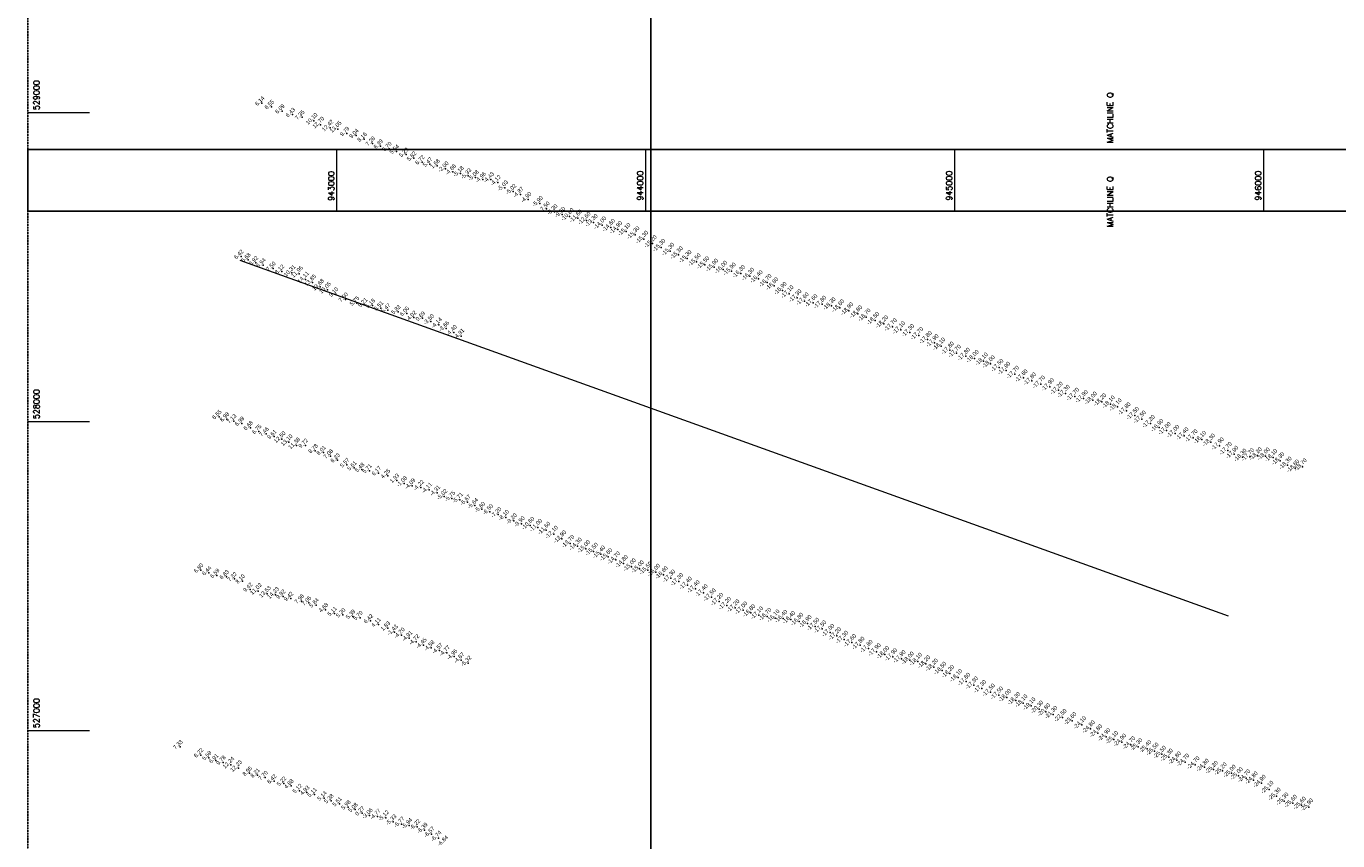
# Model space of a CAD drawing. Header units: feet. Extents: x 923032 to 950902, y 470215 to 606658.
# Tile 15 of 66: x 941995 to 946240, y 526644 to 529280. Entities that reach past the tile are written whole.
import ezdxf
from ezdxf.enums import TextEntityAlignment as Align

# ---------------------------------------------------------------- set-up
doc = ezdxf.new("R2010")
doc.units = ezdxf.units.FT
doc.header["$MEASUREMENT"] = 0
doc.header["$XCLIPFRAME"] = 0
doc.header["$PDSIZE"] = 100
doc.linetypes.add('DASHED', pattern=[0.75, 0.5, -0.25])
doc.linetypes.add('DASHED2', pattern=[0.375, 0.25, -0.125])
doc.layers.add('ALIGNSPACE-24x36', color=1, linetype='DASHED2', plot=False)
for name, color, linetype in [('ELEV8', 7, 'Continuous'), ('GRID-LABELS-X', 7, 'Continuous'), ('GRID-LABELS-Y', 7, 'Continuous'), ('GRID-TICKS-X', 7, 'Continuous'), ('GRID-TICKS-Y', 7, 'Continuous'), ('MATCHLINE', 7, 'DASHED'), ('POINTS8', 7, 'Continuous'), ('STRING', 7, 'Continuous')]:
    doc.layers.add(name, color=color, linetype=linetype)
doc.layers.add('MrSID', color=251, linetype='Continuous', transparency=0.2)
doc.styles.add('MM-STANDARD', font='txt', dxfattribs={"height": 1})
doc.styles.get("Standard").update_dxf_attribs({"font": 'simplex.shx'})
picture_1 = doc.add_image_def('image4.sid', size_in_pixel=(6320, 6970))
picture_2 = doc.add_image_def('image6.sid', size_in_pixel=(6316, 6967))

msp = doc.modelspace()

# ---------------------------------------------------------------- linework, layer by layer
at = {"layer": 'ALIGNSPACE-24x36'}
for points in [[(942000, 532937), (948900.2, 532937), (948900.2, 528681.2), (942000, 528681.2)], [(942000, 528881.2), (948900.2, 528881.2), (948900.2, 524625.3), (942000, 524625.3)]]:
    msp.add_lwpolyline(points, close=True, dxfattribs=at)
at = {"layer": 'GRID-TICKS-X', "const_width": 4, "flags": 128}
for points in [[(943000, 528881.2), (943000, 528681.2)], [(944000, 528881.2), (944000, 528681.2)], [(945000, 528881.2), (945000, 528681.2)], [(946000, 528881.2), (946000, 528681.2)]]:
    msp.add_lwpolyline(points, dxfattribs=at)
at = {"layer": 'GRID-TICKS-Y', "const_width": 4, "flags": 128}
for points in [[(942000, 529000), (942200, 529000)], [(942000, 528000), (942200, 528000)], [(942000, 527000), (942200, 527000)]]:
    msp.add_lwpolyline(points, dxfattribs=at)
at = {"layer": 'MATCHLINE'}
for p, q in [((942000, 528881.2), (948000, 528881.2)), ((942000, 528681.2), (948000, 528681.2))]:
    msp.add_line(p, q, dxfattribs=at)
at = {"layer": 'POINTS8', "color": 250, "linetype": 'Continuous', "lineweight": 0, "transparency": 33554687}
for p in [(942758, 529031, 6.1), (942788.9, 529019.3, 6.5), (942823.1, 529005.5, 6.1), (942857.2, 528993.9, 6.4), (942887.6, 528985.9, 7.3), (942926.1, 528973.5, 10.1), (942947.5, 528961.5, 12.7), (942978.2, 528951.8, 12.4), (943003.8, 528947.4, 13), (943032.6, 528932.6, 9.8), (943062.9, 528926, 9), (943089.1, 528914.5, 8.2), (943116.1, 528901.1, 7.3), (943141.7, 528892, 6.4), (943169.5, 528883.8, 5.7), (943193.8, 528875, 5.5), (943224.4, 528864.8, 5.3), (943249.3, 528852.6, 5.8), (943276.2, 528840.6, 6.7), (943301.3, 528833.6, 5.5), (943325.3, 528828.3, 1.7), (943351.9, 528818.3, -2), (943375.8, 528809.1, -4.7), (943400.7, 528803, -5.2), (943425.6, 528795.9, -5.3), (943449.4, 528790.2, -5.1), (943472.8, 528784.2, -5), (943498.9, 528784.1, -4.4), (943521.4, 528774.3, -4.1), (943544.2, 528757.2, -5), (943571, 528745.7, -5), (943594.8, 528735.8, -4.9), (943619.8, 528719.5, -4.9), (943657, 528706.5, -5.9), (943679.1, 528688.7, -7.5), (943704.4, 528679.9, -8.3), (943729.5, 528671.3, -9.5), (943753.5, 528663.9, -10.8), (943780.3, 528658.7, -11.6), (943807.9, 528651.9, -12.6), (943830.8, 528644.7, -13.3), (943858.6, 528636.6, -14), (943886.7, 528628.9, -14.6), (943910, 528622, -14.9), (943936.8, 528615.5, -15.1), (943966, 528604.9, -15.3), (943994.3, 528590.5, -15.3), (942690.1, 528534.7, 6.4), (944021.8, 528576.4, -15.2), (944049.7, 528564.1, -15.3), (944078.9, 528551.6, -15.3), (944106.4, 528539.9, -15.3), (942713.1, 528524.5, 6.7), (942737.7, 528514.2, 6.9), (942762, 528507.1, 6.9), (942794.3, 528496.1, 7.5), (944134.5, 528528.3, -15.3), (944164.2, 528517.1, -15.5), (944191.8, 528507.9, -15.5), (944221, 528500, -15.9), (944250.2, 528493.3, -16), (942821.8, 528486.5, 8.1), (942854.8, 528481.9, 10.3), (942878.6, 528478.8, 12), (942899, 528460.7, 14.1), (942921.4, 528451.1, 13.8), (944277.7, 528487.4, -15.9), (944307.6, 528479.4, -16.3), (944337.5, 528470.7, -16.3), (944364.8, 528462.9, -16.4), (944393.6, 528450.4, -16.7), (942946.7, 528436.8, 13.7), (942969.6, 528426.7, 10), (942996.9, 528412.9, 9.1), (944415.5, 528439.7, -16.8), (944442.3, 528424.9, -16.9), (944464.7, 528413.6, -17.1), (943028.5, 528396.1, 7.5), (943064.5, 528383.8, 5.7), (943091.2, 528378.6, 5.2), (943115.9, 528376.2, 5.2), (943142.6, 528368.1, 5.5), (944490.4, 528400.7, -17.3), (944513.9, 528390.8, -17.6), (944542.2, 528385.3, -17.6), (944570.7, 528380.1, -17.8), (944600.8, 528375.2, -18.3), (944628.8, 528368.2, -18.6), (943165.6, 528361.2, 5.5), (943198.9, 528356.2, 5.8), (943226.3, 528350.7, 6.1), (943249.8, 528337.2, 4), (943277.8, 528334.8, 0.7), (943304.5, 528324.3, -3.5), (944657.8, 528358.5, -18.9), (944686.9, 528349, -18.8), (944714, 528338.8, -18.7), (944742.2, 528327.6, -18.5), (943330.2, 528313.2, -4.1), (943353.9, 528302.1, -3.7), (943378.6, 528288.8, -4.4), (944770.9, 528316.8, -18.2), (944799, 528306.8, -17.7), (944825.8, 528297.5, -17.1), (944855.1, 528288.4, -17.3), (943402.5, 528277.5, -4.9), (944884.2, 528279, -17.7), (944912.2, 528266, -17.8), (944934.3, 528255.9, -17.9), (944955.7, 528244.7, -18.1), (944983.8, 528231.6, -17.8), (945006.1, 528221.8, -17.7), (945035.8, 528211.9, -17.8), (945064.1, 528204.7, -18), (945093.6, 528196.2, -18.1), (945116.1, 528187.3, -18), (945144.2, 528175.9, -17.5), (945166.3, 528166.4, -17.9), (945194.6, 528153.6, -17.7), (945222.2, 528142.3, -17.6), (945249.6, 528132, -17.8), (945278.8, 528121.6, -17.7), (945307.8, 528113.2, -17.9), (945336.1, 528101.9, -17.2), (945358.9, 528091.9, -17.3), (945388.6, 528082.2, -17.7), (945417.1, 528075.2, -17.9), (945446.8, 528069.8, -18), (945476.6, 528064.4, -18.2), (945504.4, 528057.2, -18.1), (945526.8, 528048.2, -18.1), (945555.6, 528035.3, -17.8), (942619, 528016.1, 6.5), (942643.8, 528008.8, 9), (942667.2, 528002.4, 7.1), (942692.6, 527994.7, 7), (945582.7, 528020.5, -17.5), (945605.2, 528008.6, -17.5), (945634.2, 527994.2, -17.2), (942720.7, 527980.6, 6.7), (942748.2, 527968.8, 6.8), (942771.8, 527960.8, 7.5), (942797.4, 527952.2, 9.6), (942822.7, 527943.5, 12.5), (945661.8, 527981.3, -16.9), (945685.6, 527971.4, -17), (945713.2, 527962.3, -17), (945743.2, 527954.2, -17.4), (945772.4, 527948, -17.7), (945800.3, 527942.8, -18.1), (942845.2, 527933.7, 13.1), (942869.5, 527923.4, 11.4), (942898.7, 527923.6, 9.7), (942930.6, 527906.2, 8.8), (942956.8, 527900.9, 8), (945829, 527933.9, -18.3), (945857.5, 527922.2, -17.9), (945883.6, 527906.7, -17.7), (942979.9, 527889.1, 7.1), (943002.2, 527875.9, 6.2), (943033.1, 527860.1, 5.6), (945904.5, 527894.7, -17.9), (945931, 527885.1, -18.3), (945955.3, 527886.5, -17.7), (945980.6, 527889.3, -18.2), (946006.3, 527889, -18), (946030.3, 527884.2, -18.1), (946053, 527873.7, -18.3), (946077.1, 527859.5, -18.3), (943056.4, 527850.7, 5.6), (943081.4, 527845.1, 5.5), (943105.8, 527841.4, 5.7), (943135.6, 527834.1, 6.2), (943164.8, 527825.2, 4.3), (946101.5, 527850, -18.6), (946125.7, 527853.9, -18.7), (943194.4, 527810.1, 1.9), (943217.7, 527799.7, -1.1), (943244, 527792.3, -4.1), (943272.2, 527787.6, -4.2), (943298.7, 527779.2, -4.1), (943325, 527770.1, -4.3), (943347.6, 527757.9, -5), (943373, 527752, -5.8), (943398.6, 527747, -5.7), (943423.5, 527739.7, -5.7), (943447.3, 527729.1, -5.6), (943470.1, 527716.6, -5.6), (943495.9, 527709, -6.5), (943522.6, 527699.6, -7.2), (943547.3, 527690.6, -8.1), (943572.8, 527679.3, -9.2), (943598.3, 527669.9, -9.9), (943625.9, 527664.3, -10.6), (943651, 527658, -11), (943677.8, 527648.7, -11.6), (943702.2, 527635.7, -12.1), (943728.8, 527620.8, -12.9), (943755.2, 527605.8, -13.7), (943779.3, 527597.4, -14.3), (943805.9, 527589.2, -15), (943831.5, 527580.6, -15.5), (943855.1, 527571.6, -15.4), (943878.1, 527563.1, -15.6), (942560.1, 527519.4, 6.8), (943903.2, 527552.7, -14.7), (943928.5, 527541.3, -14.8), (943954.5, 527530.2, -15), (943980.4, 527524, -15), (944006.3, 527519.4, -15.5), (942586.2, 527510.9, 6.4), (942612.4, 527502.7, 6.6), (942643.1, 527498.1, 6.8), (942668.8, 527491.3, 7.3), (942694.8, 527484.2, 8.1), (944032.6, 527512.8, -16), (944057.8, 527505, -16.6), (944081.7, 527493.8, -17.3), (944107.3, 527482.6, -17.3), (942719.6, 527457.3, 9.4), (942745.8, 527452.1, 11), (942775, 527443, 13.5), (942801.4, 527439.4, 14.2), (942826.1, 527434.9, 9.9), (944135.7, 527471.1, -17.4), (944160.9, 527459.7, -17.4), (944187, 527446.7, -17.4), (944213.2, 527432.8, -17.5), (942851.1, 527427.6, 9.4), (942886, 527419.6, 8), (942909.3, 527413.5, 7.1), (942933.7, 527406.9, 5.8), (942964.1, 527391.7, 4.7), (944237.2, 527418.7, -17.2), (944262.6, 527405.6, -17.2), (944289.7, 527397.3, -17.2), (944315.3, 527390.4, -17), (942992.5, 527379.8, 5.1), (943020.1, 527374.7, 5.3), (943052, 527370, 5.4), (943075.8, 527365.8, 5.7), (943109.4, 527355.6, 6.4), (944340.7, 527381.6, -16.8), (944366.4, 527374.5, -17.1), (944392.9, 527369.8, -16.7), (944419.4, 527364.7, -16.1), (944444.8, 527363.4, -16.4), (944470.1, 527359.9, -16.4), (944496.4, 527354.1, -16.8), (944523.3, 527346.9, -16.9), (943134.9, 527343.7, 4.1), (943164.8, 527331.8, 1.8), (943187.3, 527319.2, -1.4), (943209.8, 527309.6, -4.2), (944548.5, 527337.9, -17.5), (944570.9, 527329.3, -17.5), (944596.8, 527317.9, -17), (944618.7, 527307.2, -17.2), (943234.7, 527299.3, -4.9), (943257.3, 527287.6, -4.7), (943280.6, 527276.6, -4.4), (943306, 527268, -4.6), (944641.8, 527295.8, -17.3), (944667.5, 527285.2, -17.6), (944694.5, 527276.5, -17.8), (944720.6, 527266.5, -17.8), (943332.7, 527259.3, -4.6), (943356.3, 527251.8, -4.8), (943380, 527239.8, -5), (943402.9, 527228.9, -4.7), (943425.7, 527218.5, -5.3), (944747.1, 527255.5, -17.9), (944774.2, 527246.5, -18), (944800.1, 527239.3, -17.9), (944827.5, 527233.2, -17.9), (944854.5, 527228.3, -18), (944880.5, 527224.6, -18.1), (944907, 527216.1, -18.2), (944932.2, 527205.9, -18.2), (944959.3, 527195.5, -18.5), (944984.7, 527185.3, -18.2), (945010.8, 527171.8, -18.1), (945036.7, 527159.8, -17.8), (945061.9, 527148, -17.3), (945088.3, 527136.2, -17.3), (945116.4, 527124.9, -17.5), (945143, 527115.3, -17.5), (945168.7, 527107.3, -18), (945197.9, 527097.5, -18.3), (945221.9, 527089.7, -18.1), (945247.7, 527080.1, -19.1), (945273.1, 527069.7, -20.3), (945295.4, 527060.7, -20.8), (945318.6, 527052.5, -21.3), (945348.6, 527042.8, -22.5), (945380.3, 527032.6, -23.6), (945411.8, 527019.3, -24.1), (945439.8, 527005.9, -24.8), (945463.7, 526992.7, -24.8), (945490.1, 526980.4, -24.9), (945515.5, 526971.2, -25.1), (942493.2, 526948, 7.3), (945541.1, 526962.9, -24.9), (945570.6, 526954, -24.7), (945593.9, 526948.3, -25.3), (945623, 526941.8, -25.4), (945646.5, 526933.8, -25.5), (945670.3, 526923.8, -25.5), (942560.1, 526921.3, 6.2), (942586.3, 526912.5, 5.6), (942608.8, 526903.5, 6.9), (942632.3, 526897.6, 9.8), (942656.8, 526889.6, 12.2), (945692.6, 526914.5, -25.3), (945718.8, 526905.2, -24.8), (945745.5, 526898.3, -24.7), (945778.8, 526889.5, -24.7), (945808.7, 526881.8, -24.8), (942681.6, 526878.9, 12.2), (942717.8, 526862.2, 9), (942743.1, 526856.4, 8.2), (942768.8, 526848.2, 7.7), (942797, 526836.8, 6.4), (945838.2, 526874.9, -25.2), (945866.8, 526869.8, -25.2), (945896, 526862.3, -25), (945918.8, 526854.3, -25), (945943.2, 526847, -24.7), (945967.1, 526840.5, -24.8), (942828.6, 526829.4, 5.2), (942852.2, 526821.3, 4.9), (942879.9, 526806, 5.1), (942903.7, 526800.2, 4.9), (945993.1, 526829.9, -24.9), (946018.1, 526810.3, -25.1), (942927.6, 526793.5, 5.1), (942959.5, 526782.1, 5.1), (942981.8, 526773.1, 5.4), (943008.6, 526763.4, 5.5), (943036.9, 526752.9, 6), (946041.5, 526788.1, -25.3), (946066.7, 526772.4, -25.3), (946094, 526765.1, -25.6), (946122.9, 526758.9, -25.6), (946146.4, 526753.2, -25.9), (943059.7, 526744.7, 5.1), (943081.8, 526733.5, 0.3), (943106, 526725.3, -3.1), (943131.6, 526723, -4.8), (943158.7, 526718.4, -5.1), (943183, 526704.8, -5.3), (943209.1, 526697.2, -5.8), (943234.2, 526693.1, -5.9), (943260.2, 526689.3, -6.2), (943283.8, 526678.3, -6.4), (943306.3, 526665.2, -6.6), (943328.8, 526652, -6.7)]:
    msp.add_point(p, dxfattribs=at)
at = {"layer": 'STRING', "color": 250, "linetype": 'Continuous', "lineweight": 15, "transparency": 33554687}
msp.add_polyline3d([(942686.1, 528523.4, 0), (945885.2, 527372.4, 6.6)], dxfattribs=at)

# ---------------------------------------------------------------- texts
at = {"layer": 'ELEV8', "color": 18, "true_color": 0x000000, "transparency": 33554687, "style": 'MM-STANDARD'}
for s, p in [('6.14', (942758, 529031, 6.1)), ('6.55', (942788.9, 529019.3, 6.5)), ('6.09', (942823.1, 529005.5, 6.1)), ('6.43', (942857.2, 528993.9, 6.4)), ('7.35', (942887.6, 528985.9, 7.3)), ('10.10', (942926.1, 528973.5, 10.1)), ('12.70', (942947.5, 528961.5, 12.7)), ('12.42', (942978.2, 528951.8, 12.4)), ('13.05', (943003.8, 528947.4, 13)), ('9.79', (943032.6, 528932.6, 9.8)), ('9.04', (943062.9, 528926, 9)), ('8.16', (943089.1, 528914.5, 8.2)), ('7.28', (943116.1, 528901.1, 7.3)), ('6.39', (943141.7, 528892, 6.4)), ('5.70', (943169.5, 528883.8, 5.7)), ('5.54', (943193.8, 528875, 5.5)), ('5.29', (943224.4, 528864.8, 5.3)), ('5.82', (943249.3, 528852.6, 5.8)), ('6.72', (943276.2, 528840.6, 6.7)), ('5.47', (943301.3, 528833.6, 5.5)), ('1.68', (943325.3, 528828.3, 1.7)), ('-2.00', (943351.9, 528818.3, -2)), ('-4.68', (943375.8, 528809.1, -4.7)), ('-5.18', (943400.7, 528803, -5.2)), ('-5.33', (943425.6, 528795.9, -5.3)), ('-5.08', (943449.4, 528790.2, -5.1)), ('-4.96', (943472.8, 528784.2, -5)), ('-4.43', (943498.9, 528784.1, -4.4)), ('-4.12', (943521.4, 528774.3, -4.1)), ('-5.03', (943544.2, 528757.2, -5)), ('-5.02', (943571, 528745.7, -5)), ('-4.87', (943594.8, 528735.8, -4.9)), ('-4.90', (943619.8, 528719.5, -4.9)), ('-5.90', (943657, 528706.5, -5.9)), ('-7.50', (943679.1, 528688.7, -7.5)), ('-8.30', (943704.4, 528679.9, -8.3)), ('-9.50', (943729.5, 528671.3, -9.5)), ('-10.80', (943753.5, 528663.9, -10.8)), ('-11.60', (943780.3, 528658.7, -11.6)), ('-12.60', (943807.9, 528651.9, -12.6)), ('-13.30', (943830.8, 528644.7, -13.3)), ('-14.00', (943858.6, 528636.6, -14)), ('-14.60', (943886.7, 528628.9, -14.6)), ('-14.90', (943910, 528622, -14.9)), ('-15.10', (943936.8, 528615.5, -15.1)), ('-15.30', (943966, 528604.9, -15.3)), ('-15.30', (943994.3, 528590.5, -15.3)), ('-15.20', (944021.8, 528576.4, -15.2)), ('-15.30', (944049.7, 528564.1, -15.3)), ('-15.30', (944078.9, 528551.6, -15.3)), ('6.42', (942690.1, 528534.7, 6.4)), ('6.68', (942713.1, 528524.5, 6.7)), ('6.92', (942737.7, 528514.2, 6.9)), ('-15.30', (944106.4, 528539.9, -15.3)), ('-15.30', (944134.5, 528528.3, -15.3)), ('-15.50', (944164.2, 528517.1, -15.5)), ('-15.50', (944191.8, 528507.9, -15.5)), ('6.94', (942762, 528507.1, 6.9)), ('7.50', (942794.3, 528496.1, 7.5)), ('8.12', (942821.8, 528486.5, 8.1)), ('10.31', (942854.8, 528481.9, 10.3)), ('11.96', (942878.6, 528478.8, 12)), ('-15.90', (944221, 528500, -15.9)), ('-16.00', (944250.2, 528493.3, -16)), ('-15.90', (944277.7, 528487.4, -15.9)), ('-16.30', (944307.6, 528479.4, -16.3)), ('-16.30', (944337.5, 528470.7, -16.3)), ('14.11', (942899, 528460.7, 14.1)), ('13.85', (942921.4, 528451.1, 13.8)), ('13.68', (942946.7, 528436.8, 13.7)), ('10.05', (942969.6, 528426.7, 10)), ('-16.40', (944364.8, 528462.9, -16.4)), ('-16.70', (944393.6, 528450.4, -16.7)), ('-16.80', (944415.5, 528439.7, -16.8)), ('-16.90', (944442.3, 528424.9, -16.9)), ('9.10', (942996.9, 528412.9, 9.1)), ('7.50', (943028.5, 528396.1, 7.5)), ('-17.10', (944464.7, 528413.6, -17.1)), ('-17.30', (944490.4, 528400.7, -17.3)), ('-17.60', (944513.9, 528390.8, -17.6)), ('-17.60', (944542.2, 528385.3, -17.6)), ('-17.80', (944570.7, 528380.1, -17.8)), ('5.75', (943064.5, 528383.8, 5.7)), ('5.21', (943091.2, 528378.6, 5.2)), ('5.18', (943115.9, 528376.2, 5.2)), ('5.51', (943142.6, 528368.1, 5.5)), ('5.47', (943165.6, 528361.2, 5.5)), ('5.82', (943198.9, 528356.2, 5.8)), ('6.06', (943226.3, 528350.7, 6.1)), ('-18.30', (944600.8, 528375.2, -18.3)), ('-18.60', (944628.8, 528368.2, -18.6)), ('-18.90', (944657.8, 528358.5, -18.9)), ('-18.80', (944686.9, 528349, -18.8)), ('-18.70', (944714, 528338.8, -18.7)), ('4.02', (943249.8, 528337.2, 4)), ('0.69', (943277.8, 528334.8, 0.7)), ('-3.50', (943304.5, 528324.3, -3.5)), ('-4.14', (943330.2, 528313.2, -4.1)), ('-3.66', (943353.9, 528302.1, -3.7)), ('-18.50', (944742.2, 528327.6, -18.5)), ('-18.20', (944770.9, 528316.8, -18.2)), ('-17.70', (944799, 528306.8, -17.7)), ('-17.10', (944825.8, 528297.5, -17.1)), ('-4.40', (943378.6, 528288.8, -4.4)), ('-4.91', (943402.5, 528277.5, -4.9)), ('-17.30', (944855.1, 528288.4, -17.3)), ('-17.70', (944884.2, 528279, -17.7)), ('-17.80', (944912.2, 528266, -17.8)), ('-17.90', (944934.3, 528255.9, -17.9)), ('-18.10', (944955.7, 528244.7, -18.1)), ('-17.80', (944983.8, 528231.6, -17.8)), ('-17.70', (945006.1, 528221.8, -17.7)), ('-17.80', (945035.8, 528211.9, -17.8)), ('-18.00', (945064.1, 528204.7, -18)), ('-18.10', (945093.6, 528196.2, -18.1)), ('-18.00', (945116.1, 528187.3, -18)), ('-17.50', (945144.2, 528175.9, -17.5)), ('-17.90', (945166.3, 528166.4, -17.9)), ('-17.70', (945194.6, 528153.6, -17.7)), ('-17.60', (945222.2, 528142.3, -17.6)), ('-17.80', (945249.6, 528132, -17.8)), ('-17.70', (945278.8, 528121.6, -17.7)), ('-17.90', (945307.8, 528113.2, -17.9)), ('-17.20', (945336.1, 528101.9, -17.2)), ('-17.30', (945358.9, 528091.9, -17.3)), ('-17.70', (945388.6, 528082.2, -17.7)), ('-17.90', (945417.1, 528075.2, -17.9)), ('-18.00', (945446.8, 528069.8, -18)), ('-18.20', (945476.6, 528064.4, -18.2)), ('-18.10', (945504.4, 528057.2, -18.1)), ('-18.10', (945526.8, 528048.2, -18.1)), ('6.55', (942619, 528016.1, 6.5)), ('8.98', (942643.8, 528008.8, 9)), ('-17.80', (945555.6, 528035.3, -17.8)), ('-17.50', (945582.7, 528020.5, -17.5)), ('-17.50', (945605.2, 528008.6, -17.5)), ('7.13', (942667.2, 528002.4, 7.1)), ('6.99', (942692.6, 527994.7, 7)), ('6.68', (942720.7, 527980.6, 6.7)), ('6.75', (942748.2, 527968.8, 6.8)), ('7.46', (942771.8, 527960.8, 7.5)), ('-17.20', (945634.2, 527994.2, -17.2)), ('-16.90', (945661.8, 527981.3, -16.9)), ('-17.00', (945685.6, 527971.4, -17)), ('-17.00', (945713.2, 527962.3, -17)), ('9.61', (942797.4, 527952.2, 9.6)), ('12.50', (942822.7, 527943.5, 12.5)), ('13.10', (942845.2, 527933.7, 13.1)), ('11.38', (942869.5, 527923.4, 11.4)), ('9.72', (942898.7, 527923.6, 9.7)), ('-17.40', (945743.2, 527954.2, -17.4)), ('-17.70', (945772.4, 527948, -17.7)), ('-18.10', (945800.3, 527942.8, -18.1)), ('-18.30', (945829, 527933.9, -18.3)), ('-17.90', (945857.5, 527922.2, -17.9)), ('8.78', (942930.6, 527906.2, 8.8)), ('8.01', (942956.8, 527900.9, 8)), ('7.08', (942979.9, 527889.1, 7.1)), ('6.23', (943002.2, 527875.9, 6.2)), ('-17.70', (945883.6, 527906.7, -17.7)), ('-17.90', (945904.5, 527894.7, -17.9)), ('-18.30', (945931, 527885.1, -18.3)), ('-17.70', (945955.3, 527886.5, -17.7)), ('-18.20', (945980.6, 527889.3, -18.2)), ('-18.00', (946006.3, 527889, -18)), ('-18.10', (946030.3, 527884.2, -18.1)), ('-18.30', (946053, 527873.7, -18.3)), ('5.57', (943033.1, 527860.1, 5.6)), ('5.61', (943056.4, 527850.7, 5.6)), ('5.48', (943081.4, 527845.1, 5.5)), ('5.71', (943105.8, 527841.4, 5.7)), ('6.17', (943135.6, 527834.1, 6.2)), ('-18.30', (946077.1, 527859.5, -18.3)), ('-18.60', (946101.5, 527850, -18.6)), ('-18.70', (946125.7, 527853.9, -18.7)), ('4.25', (943164.8, 527825.2, 4.3)), ('1.93', (943194.4, 527810.1, 1.9)), ('-1.08', (943217.7, 527799.7, -1.1)), ('-4.09', (943244, 527792.3, -4.1)), ('-4.22', (943272.2, 527787.6, -4.2)), ('-4.11', (943298.7, 527779.2, -4.1)), ('-4.31', (943325, 527770.1, -4.3)), ('-5.02', (943347.6, 527757.9, -5)), ('-5.75', (943373, 527752, -5.8)), ('-5.71', (943398.6, 527747, -5.7)), ('-5.67', (943423.5, 527739.7, -5.7)), ('-5.64', (943447.3, 527729.1, -5.6)), ('-5.60', (943470.1, 527716.6, -5.6)), ('-6.50', (943495.9, 527709, -6.5)), ('-7.20', (943522.6, 527699.6, -7.2)), ('-8.10', (943547.3, 527690.6, -8.1)), ('-9.20', (943572.8, 527679.3, -9.2)), ('-9.90', (943598.3, 527669.9, -9.9)), ('-10.60', (943625.9, 527664.3, -10.6)), ('-11.00', (943651, 527658, -11)), ('-11.60', (943677.8, 527648.7, -11.6)), ('-12.10', (943702.2, 527635.7, -12.1)), ('-12.90', (943728.8, 527620.8, -12.9)), ('-13.70', (943755.2, 527605.8, -13.7)), ('-14.30', (943779.3, 527597.4, -14.3)), ('-15.00', (943805.9, 527589.2, -15)), ('-15.50', (943831.5, 527580.6, -15.5)), ('-15.40', (943855.1, 527571.6, -15.4)), ('-15.60', (943878.1, 527563.1, -15.6)), ('-14.70', (943903.2, 527552.7, -14.7)), ('-14.80', (943928.5, 527541.3, -14.8)), ('-15.00', (943954.5, 527530.2, -15)), ('6.80', (942560.1, 527519.4, 6.8)), ('6.44', (942586.2, 527510.9, 6.4)), ('6.59', (942612.4, 527502.7, 6.6)), ('6.83', (942643.1, 527498.1, 6.8)), ('-15.00', (943980.4, 527524, -15)), ('-15.50', (944006.3, 527519.4, -15.5)), ('-16.00', (944032.6, 527512.8, -16)), ('-16.60', (944057.8, 527505, -16.6)), ('-17.30', (944081.7, 527493.8, -17.3)), ('7.32', (942668.8, 527491.3, 7.3)), ('8.10', (942694.8, 527484.2, 8.1)), ('9.42', (942719.6, 527457.3, 9.4)), ('11.02', (942745.8, 527452.1, 11)), ('-17.30', (944107.3, 527482.6, -17.3)), ('-17.40', (944135.7, 527471.1, -17.4)), ('-17.40', (944160.9, 527459.7, -17.4)), ('-17.40', (944187, 527446.7, -17.4)), ('13.53', (942775, 527443, 13.5)), ('14.23', (942801.4, 527439.4, 14.2)), ('9.92', (942826.1, 527434.9, 9.9)), ('9.42', (942851.1, 527427.6, 9.4)), ('7.98', (942886, 527419.6, 8)), ('7.06', (942909.3, 527413.5, 7.1)), ('-17.50', (944213.2, 527432.8, -17.5)), ('-17.20', (944237.2, 527418.7, -17.2)), ('-17.20', (944262.6, 527405.6, -17.2)), ('5.84', (942933.7, 527406.9, 5.8)), ('4.68', (942964.1, 527391.7, 4.7)), ('5.11', (942992.5, 527379.8, 5.1)), ('5.30', (943020.1, 527374.7, 5.3)), ('5.39', (943052, 527370, 5.4)), ('5.70', (943075.8, 527365.8, 5.7)), ('-17.20', (944289.7, 527397.3, -17.2)), ('-17.00', (944315.3, 527390.4, -17)), ('-16.80', (944340.7, 527381.6, -16.8)), ('-17.10', (944366.4, 527374.5, -17.1)), ('-16.70', (944392.9, 527369.8, -16.7)), ('-16.10', (944419.4, 527364.7, -16.1)), ('-16.40', (944444.8, 527363.4, -16.4)), ('6.42', (943109.4, 527355.6, 6.4)), ('4.11', (943134.9, 527343.7, 4.1)), ('1.83', (943164.8, 527331.8, 1.8)), ('-16.40', (944470.1, 527359.9, -16.4)), ('-16.80', (944496.4, 527354.1, -16.8)), ('-16.90', (944523.3, 527346.9, -16.9)), ('-17.50', (944548.5, 527337.9, -17.5)), ('-17.50', (944570.9, 527329.3, -17.5)), ('-17.00', (944596.8, 527317.9, -17)), ('-1.43', (943187.3, 527319.2, -1.4)), ('-4.20', (943209.8, 527309.6, -4.2)), ('-4.91', (943234.7, 527299.3, -4.9)), ('-4.72', (943257.3, 527287.6, -4.7)), ('-17.20', (944618.7, 527307.2, -17.2)), ('-17.30', (944641.8, 527295.8, -17.3)), ('-17.60', (944667.5, 527285.2, -17.6)), ('-17.80', (944694.5, 527276.5, -17.8)), ('-4.45', (943280.6, 527276.6, -4.4)), ('-4.58', (943306, 527268, -4.6)), ('-4.57', (943332.7, 527259.3, -4.6)), ('-4.77', (943356.3, 527251.8, -4.8)), ('-4.96', (943380, 527239.8, -5)), ('-17.80', (944720.6, 527266.5, -17.8)), ('-17.90', (944747.1, 527255.5, -17.9)), ('-18.00', (944774.2, 527246.5, -18)), ('-17.90', (944800.1, 527239.3, -17.9)), ('-17.90', (944827.5, 527233.2, -17.9)), ('-4.67', (943402.9, 527228.9, -4.7)), ('-5.32', (943425.7, 527218.5, -5.3)), ('-18.00', (944854.5, 527228.3, -18)), ('-18.10', (944880.5, 527224.6, -18.1)), ('-18.20', (944907, 527216.1, -18.2)), ('-18.20', (944932.2, 527205.9, -18.2)), ('-18.50', (944959.3, 527195.5, -18.5)), ('-18.20', (944984.7, 527185.3, -18.2)), ('-18.10', (945010.8, 527171.8, -18.1)), ('-17.80', (945036.7, 527159.8, -17.8)), ('-17.30', (945061.9, 527148, -17.3)), ('-17.30', (945088.3, 527136.2, -17.3)), ('-17.50', (945116.4, 527124.9, -17.5)), ('-17.50', (945143, 527115.3, -17.5)), ('-18.00', (945168.7, 527107.3, -18)), ('-18.30', (945197.9, 527097.5, -18.3)), ('-18.10', (945221.9, 527089.7, -18.1)), ('-19.10', (945247.7, 527080.1, -19.1)), ('-20.30', (945273.1, 527069.7, -20.3)), ('-20.80', (945295.4, 527060.7, -20.8)), ('-21.30', (945318.6, 527052.5, -21.3)), ('-22.50', (945348.6, 527042.8, -22.5)), ('-23.60', (945380.3, 527032.6, -23.6)), ('-24.10', (945411.8, 527019.3, -24.1)), ('-24.80', (945439.8, 527005.9, -24.8)), ('-24.80', (945463.7, 526992.7, -24.8)), ('-24.90', (945490.1, 526980.4, -24.9)), ('7.33', (942493.2, 526948, 7.3)), ('-25.10', (945515.5, 526971.2, -25.1)), ('-24.90', (945541.1, 526962.9, -24.9)), ('-24.70', (945570.6, 526954, -24.7)), ('-25.30', (945593.9, 526948.3, -25.3)), ('-25.40', (945623, 526941.8, -25.4)), ('6.22', (942560.1, 526921.3, 6.2)), ('5.59', (942586.3, 526912.5, 5.6)), ('6.91', (942608.8, 526903.5, 6.9)), ('-25.50', (945646.5, 526933.8, -25.5)), ('-25.50', (945670.3, 526923.8, -25.5)), ('-25.30', (945692.6, 526914.5, -25.3)), ('-24.80', (945718.8, 526905.2, -24.8)), ('-24.70', (945745.5, 526898.3, -24.7)), ('9.78', (942632.3, 526897.6, 9.8)), ('12.24', (942656.8, 526889.6, 12.2)), ('12.23', (942681.6, 526878.9, 12.2)), ('8.95', (942717.8, 526862.2, 9)), ('-24.70', (945778.8, 526889.5, -24.7)), ('-24.80', (945808.7, 526881.8, -24.8)), ('-25.20', (945838.2, 526874.9, -25.2)), ('-25.20', (945866.8, 526869.8, -25.2)), ('-25.00', (945896, 526862.3, -25)), ('-25.00', (945918.8, 526854.3, -25)), ('8.21', (942743.1, 526856.4, 8.2)), ('7.70', (942768.8, 526848.2, 7.7)), ('6.42', (942797, 526836.8, 6.4)), ('5.22', (942828.6, 526829.4, 5.2)), ('4.88', (942852.2, 526821.3, 4.9)), ('-24.70', (945943.2, 526847, -24.7)), ('-24.80', (945967.1, 526840.5, -24.8)), ('-24.90', (945993.1, 526829.9, -24.9)), ('-25.10', (946018.1, 526810.3, -25.1)), ('5.12', (942879.9, 526806, 5.1)), ('4.93', (942903.7, 526800.2, 4.9)), ('5.11', (942927.6, 526793.5, 5.1)), ('5.14', (942959.5, 526782.1, 5.1)), ('5.38', (942981.8, 526773.1, 5.4)), ('-25.30', (946041.5, 526788.1, -25.3)), ('-25.30', (946066.7, 526772.4, -25.3)), ('5.51', (943008.6, 526763.4, 5.5)), ('5.98', (943036.9, 526752.9, 6)), ('5.08', (943059.7, 526744.7, 5.1)), ('0.27', (943081.8, 526733.5, 0.3)), ('-25.60', (946094, 526765.1, -25.6)), ('-25.60', (946122.9, 526758.9, -25.6)), ('-25.90', (946146.4, 526753.2, -25.9)), ('-3.06', (943106, 526725.3, -3.1)), ('-4.77', (943131.6, 526723, -4.8)), ('-5.12', (943158.7, 526718.4, -5.1)), ('-5.33', (943183, 526704.8, -5.3)), ('-5.77', (943209.1, 526697.2, -5.8)), ('-5.94', (943234.2, 526693.1, -5.9)), ('-6.22', (943260.2, 526689.3, -6.2)), ('-6.39', (943283.8, 526678.3, -6.4)), ('-6.57', (943306.3, 526665.2, -6.6)), ('-6.74', (943328.8, 526652, -6.7)), ('-6.84', (943350, 526636.9, -6.8))]:
    msp.add_text(s, height=13, rotation=45, dxfattribs=at).set_placement(p, align=Align.BOTTOM_CENTER)
at = {"layer": 'GRID-LABELS-X'}
for s, p in [('MATCHLINE Q', (945512.7, 528901.3)), ('943000', (942991.6, 528714.7)), ('944000', (943991.6, 528715.8)), ('945000', (944991.6, 528715.8)), ('MATCHLINE Q', (945512.7, 528629.3)), ('946000', (945991.6, 528715.8))]:
    msp.add_text(s, height=18.75, rotation=90, dxfattribs=at).set_placement(p)
at = {"layer": 'GRID-LABELS-Y'}
for s, p in [('529000', (942037.4, 529008.7)), ('528000', (942037.4, 528008.7)), ('527000', (942037.4, 527008.7))]:
    msp.add_text(s, height=18.75, rotation=90, dxfattribs=at).set_placement(p)

# ---------------------------------------------------------------- pictures from other files: only their frames are drawn
at = {"layer": 'MrSID'}
image = msp.add_image(picture_1, insert=(944016.7, 515780.5), size_in_units=(20734.9, 22867.5), dxfattribs=at)
image.set_boundary_path([(1823.22, -0.5), (-0.5, -0.5), (-0.5, 6685.05), (299.22, 6685.05), (299.22, 5448.84), (908.82, 5448.84), (908.82, 4212.627), (1213.62, 4212.627), (1213.62, 1740.205), (1518.42, 1740.205), (1518.42, 564.954), (1823.22, 564.954), (1823.22, -0.5)])
image = msp.add_image(picture_2, insert=(923454.6, 515648.7), size_in_units=(20721.8, 22857.6), dxfattribs=at)
image.set_boundary_path([(6266.817, 6641.88), (5956.935, 6641.88), (5956.935, 6966.5), (-0.5, 6966.5), (-0.5, -0.5), (6266.817, 3.077), (6266.817, 6641.88)])

doc.saveas('drawing.dxf')
